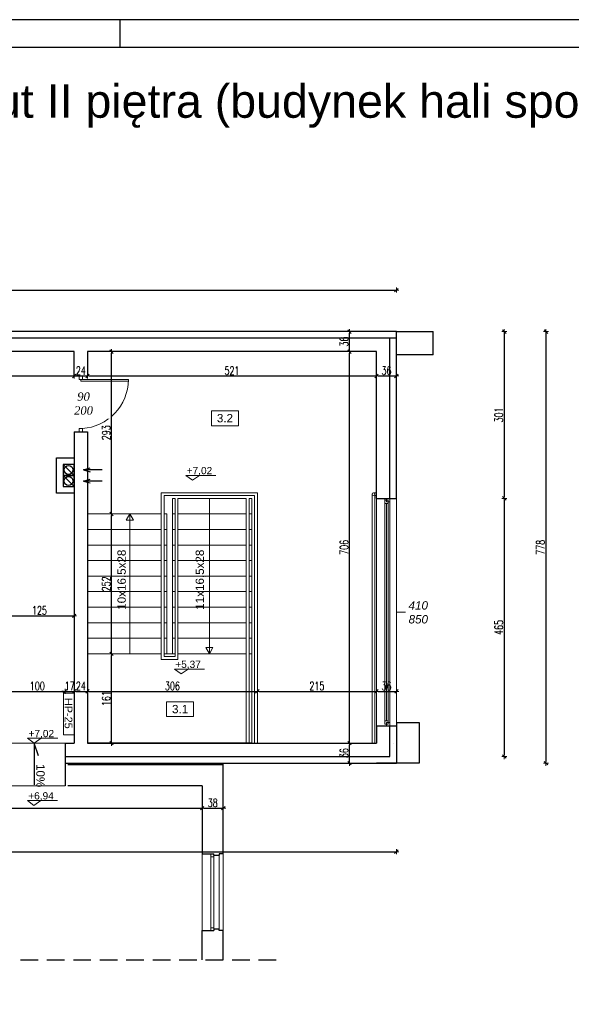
# Model space of a CAD drawing. Header units: millimetres. Extents: x 0 to 111311, y -48878 to -25280.
# Tile 76 of 161: x 77401 to 78394, y -35945 to -34172. Entities that reach past the tile are written whole.
import ezdxf

# ---------------------------------------------------------------- set-up
doc = ezdxf.new("R2010")
doc.units = ezdxf.units.MM
doc.linetypes.add('DASHED2', pattern=[9.525, 6.35, -3.175])
doc.layers.get('Defpoints').update_dxf_attribs({"color": 30})
doc.layers.add('e-cad_cienkie', color=1, linetype='Continuous')
doc.layers.add('e-cad_opisy', color=7, linetype='Continuous')
for name, color, linetype, lineweight in [('HYDRANT', 1, 'Continuous', 13), ('J 0.15', 40, 'Continuous', 15), ('J opisy', 7, 'Continuous', 9), ('J stolarka_okna', 144, 'Continuous', 0), ('J wymiary', 1, 'Continuous', 9), ('OPIS', 7, 'Continuous', 5), ('sciany', 252, 'Continuous', 30)]:
    doc.layers.add(name, color=color, linetype=linetype, lineweight=lineweight)
doc.styles.add('ADESK2', font='simplex', dxfattribs={"width": 0.7})
doc.styles.add('ARIALCE', font='arial.ttf')
doc.styles.add('E-CAD_TTF', font='arial.ttf')
doc.styles.get("Standard").update_dxf_attribs({"font": 'arial.ttf'})
doc.dimstyles.new('1-100', dxfattribs={"dimscale": 1.5, "dimtxt": 10, "dimasz": 2, "dimexe": 1, "dimexo": 1, "dimgap": 1.5, "dimtad": 1, "dimdec": 0, "dimrnd": 0.5, "dimdsep": 46, "dimtxsty": 'ADESK2', "dimblk": 'wymiar', "dimcen": -1, "dimdle": 5, "dimse1": 1, "dimse2": 1, "dimclrd": 256, "dimclre": 256, "dimclrt": 256, "dimadec": 0, "dimazin": 0, "dimtfac": 1, "dimtdec": 0, "dimtix": 1, "dimtmove": 0, "dimatfit": 3, "dimfxl": 20, "dimfxlon": 1, "dimtolj": 1, "dimtzin": 0, "dimarcsym": 0})

# ---------------------------------------------------------------- blocks, each defined once
blk = doc.blocks.new('A3_poziom')
at = {"ltscale": 0.8}
blk.add_line((240, 292), (240, 297), dxfattribs=at)
for points in [[(0, 0), (420, 0), (420, 297), (0, 297)], [(30, 5), (415, 5), (415, 292), (30, 292)]]:
    blk.add_lwpolyline(points, close=True)
blk = doc.blocks.new('wymiar')
for p, q in [((1.5, 0), (-1.5, 0)), ((1.06, 1.06), (-1.06, -1.06)), ((0, 1.5), (0, -1.5))]:
    blk.add_line(p, q)
blk = doc.blocks.new('*D1653')
at = {"layer": 'Defpoints', "color": 0, "ltscale": 4}
for p in [(105899.3, -35265.3), (0, -38165.8), (106170.1, -38165.8)]:
    blk.add_point(p, dxfattribs=at)
at = {"layer": 'J wymiary', "lineweight": -2}
blk.add_line((106170.1, -35268.3), (106170.1, -38162.8), dxfattribs=at)
at = {"layer": 'J wymiary', "lineweight": -2, "ltscale": 4, "xscale": 3, "yscale": 3, "zscale": 3}
for p, rotation in [((106170.1, -35265.3), 90), ((106170.1, -38165.8), 270)]:
    blk.add_blockref('wymiar', p, dxfattribs=dict(at, rotation=rotation))
at = {"layer": 'J wymiary', "ltscale": 4, "insert": (106160.3, -36715.5), "char_height": 15, "attachment_point": 5, "rotation": 90, "style": 'ADESK2'}
blk.add_mtext('\\A1;2901', dxfattribs=at)
blk = doc.blocks.new('A$C518426B5')
at = {"layer": 'OPIS', "color": 251}
for p, q in [((0, 8.8), (54.2, 8.8)), ((0, 8.8), (11.9, 0)), ((11.9, 0), (24.5, 8.8))]:
    blk.add_line(p, q, dxfattribs=at)
blk = doc.blocks.new('A$C708A40CB')
blk.add_line((0, 0), (20, 20))
blk.add_lwpolyline([(0, 0), (20, 0), (20, 20), (0, 20)], close=True)
blk.add_circle((10, 10), 8)
blk = doc.blocks.new('*D1789')
at = {"layer": 'Defpoints', "color": 0, "ltscale": 4}
for p in [(76438.6, -34782.1), (77499.1, -34779.3), (77499.1, -34813.4)]:
    blk.add_point(p, dxfattribs=at)
at = {"layer": 'J wymiary', "lineweight": -2}
blk.add_line((76441.6, -34813.4), (77496.1, -34813.4), dxfattribs=at)
at = {"layer": 'J wymiary', "lineweight": -2, "ltscale": 4, "xscale": 3, "yscale": 3, "zscale": 3, "rotation": 180}
blk.add_blockref('wymiar', (76438.6, -34813.4), dxfattribs=at)
at = {"layer": 'J wymiary', "lineweight": -2, "ltscale": 4, "xscale": 3, "yscale": 3, "zscale": 3}
blk.add_blockref('wymiar', (77499.1, -34813.4), dxfattribs=at)
at = {"layer": 'J wymiary', "ltscale": 4, "insert": (76968.8, -34803.7), "char_height": 15, "attachment_point": 5, "style": 'ADESK2'}
blk.add_mtext('\\A1;1061', dxfattribs=at)
blk = doc.blocks.new('*D1790')
at = {"layer": 'Defpoints', "color": 0, "ltscale": 4}
for p in [(77499.1, -34779.3), (77523.1, -34778.7), (77523.1, -34813.4)]:
    blk.add_point(p, dxfattribs=at)
at = {"layer": 'J wymiary', "lineweight": -2}
blk.add_line((77502.1, -34813.4), (77520.1, -34813.4), dxfattribs=at)
at = {"layer": 'J wymiary', "lineweight": -2, "ltscale": 4, "xscale": 3, "yscale": 3, "zscale": 3, "rotation": 180}
blk.add_blockref('wymiar', (77499.1, -34813.4), dxfattribs=at)
at = {"layer": 'J wymiary', "lineweight": -2, "ltscale": 4, "xscale": 3, "yscale": 3, "zscale": 3}
blk.add_blockref('wymiar', (77523.1, -34813.4), dxfattribs=at)
at = {"layer": 'J wymiary', "ltscale": 4, "insert": (77511.1, -34803.7), "char_height": 15, "attachment_point": 5, "style": 'ADESK2'}
blk.add_mtext('\\A1;24', dxfattribs=at)
blk = doc.blocks.new('*D1791')
at = {"layer": 'Defpoints', "color": 0, "ltscale": 4}
for p in [(77523.1, -34778.7), (78043.6, -34777.3), (78043.6, -34813.4)]:
    blk.add_point(p, dxfattribs=at)
at = {"layer": 'J wymiary', "lineweight": -2}
blk.add_line((77526.1, -34813.4), (78040.6, -34813.4), dxfattribs=at)
at = {"layer": 'J wymiary', "lineweight": -2, "ltscale": 4, "xscale": 3, "yscale": 3, "zscale": 3, "rotation": 180}
blk.add_blockref('wymiar', (77523.1, -34813.4), dxfattribs=at)
at = {"layer": 'J wymiary', "lineweight": -2, "ltscale": 4, "xscale": 3, "yscale": 3, "zscale": 3}
blk.add_blockref('wymiar', (78043.6, -34813.4), dxfattribs=at)
at = {"layer": 'J wymiary', "ltscale": 4, "insert": (77783.3, -34803.7), "char_height": 15, "attachment_point": 5, "style": 'ADESK2'}
blk.add_mtext('\\A1;521', dxfattribs=at)
blk = doc.blocks.new('*D1792')
at = {"layer": 'Defpoints', "color": 0, "ltscale": 4}
for p in [(78043.6, -34777.3), (78079.5, -34782.7), (78079.5, -34813.4)]:
    blk.add_point(p, dxfattribs=at)
at = {"layer": 'J wymiary', "lineweight": -2}
blk.add_line((78046.6, -34813.4), (78076.5, -34813.4), dxfattribs=at)
at = {"layer": 'J wymiary', "lineweight": -2, "ltscale": 4, "xscale": 3, "yscale": 3, "zscale": 3, "rotation": 180}
blk.add_blockref('wymiar', (78043.6, -34813.4), dxfattribs=at)
at = {"layer": 'J wymiary', "lineweight": -2, "ltscale": 4, "xscale": 3, "yscale": 3, "zscale": 3}
blk.add_blockref('wymiar', (78079.5, -34813.4), dxfattribs=at)
at = {"layer": 'J wymiary', "ltscale": 4, "insert": (78061.5, -34803.7), "char_height": 15, "attachment_point": 5, "style": 'ADESK2'}
blk.add_mtext('\\A1;36', dxfattribs=at)
blk = doc.blocks.new('*D1799')
at = {"layer": 'Defpoints', "color": 0, "ltscale": 4}
for p in [(77482.7, -35381.6), (77382.7, -35483.6), (77482.7, -35486.3)]:
    blk.add_point(p, dxfattribs=at)
at = {"layer": 'J wymiary', "lineweight": -2}
blk.add_line((77385.7, -35381.6), (77479.7, -35381.6), dxfattribs=at)
at = {"layer": 'J wymiary', "lineweight": -2, "ltscale": 4, "xscale": 3, "yscale": 3, "zscale": 3, "rotation": 180}
blk.add_blockref('wymiar', (77382.7, -35381.6), dxfattribs=at)
at = {"layer": 'J wymiary', "lineweight": -2, "ltscale": 4, "xscale": 3, "yscale": 3, "zscale": 3}
blk.add_blockref('wymiar', (77482.7, -35381.6), dxfattribs=at)
at = {"layer": 'J wymiary', "ltscale": 4, "insert": (77432.7, -35371.8), "char_height": 15, "attachment_point": 5, "style": 'ADESK2'}
blk.add_mtext('\\A1;100', dxfattribs=at)
blk = doc.blocks.new('*D1800')
at = {"layer": 'Defpoints', "color": 0, "ltscale": 4}
for p in [(77499.1, -35381.6), (77499.1, -35439.6), (77482.7, -35486.3)]:
    blk.add_point(p, dxfattribs=at)
at = {"layer": 'J wymiary', "lineweight": -2}
for p, q in [((77479.7, -35381.6), (77476.7, -35381.6)), ((77482.7, -35381.6), (77499.1, -35381.6)), ((77502.1, -35381.6), (77505.1, -35381.6))]:
    blk.add_line(p, q, dxfattribs=at)
at = {"layer": 'J wymiary', "lineweight": -2, "ltscale": 4, "xscale": 3, "yscale": 3, "zscale": 3}
blk.add_blockref('wymiar', (77482.7, -35381.6), dxfattribs=at)
at = {"layer": 'J wymiary', "lineweight": -2, "ltscale": 4, "xscale": 3, "yscale": 3, "zscale": 3, "rotation": 180}
blk.add_blockref('wymiar', (77499.1, -35381.6), dxfattribs=at)
at = {"layer": 'J wymiary', "ltscale": 4, "insert": (77490.9, -35371.8), "char_height": 15, "attachment_point": 5, "style": 'ADESK2'}
blk.add_mtext('\\A1;17', dxfattribs=at)
blk = doc.blocks.new('*D1801')
at = {"layer": 'Defpoints', "color": 0, "ltscale": 4}
for p in [(77523.1, -35381.6), (77499.1, -35439.6), (77523.1, -35437.6)]:
    blk.add_point(p, dxfattribs=at)
at = {"layer": 'J wymiary', "lineweight": -2}
blk.add_line((77502.1, -35381.6), (77520.1, -35381.6), dxfattribs=at)
at = {"layer": 'J wymiary', "lineweight": -2, "ltscale": 4, "xscale": 3, "yscale": 3, "zscale": 3, "rotation": 180}
blk.add_blockref('wymiar', (77499.1, -35381.6), dxfattribs=at)
at = {"layer": 'J wymiary', "lineweight": -2, "ltscale": 4, "xscale": 3, "yscale": 3, "zscale": 3}
blk.add_blockref('wymiar', (77523.1, -35381.6), dxfattribs=at)
at = {"layer": 'J wymiary', "ltscale": 4, "insert": (77511.1, -35371.8), "char_height": 15, "attachment_point": 5, "style": 'ADESK2'}
blk.add_mtext('\\A1;24', dxfattribs=at)
blk = doc.blocks.new('*D1802')
at = {"layer": 'Defpoints', "color": 0, "ltscale": 4}
for p in [(77829.1, -35381.6), (77829.1, -35421.3), (77523.1, -35437.6)]:
    blk.add_point(p, dxfattribs=at)
at = {"layer": 'J wymiary', "lineweight": -2}
blk.add_line((77526.1, -35381.6), (77826.1, -35381.6), dxfattribs=at)
at = {"layer": 'J wymiary', "lineweight": -2, "ltscale": 4, "xscale": 3, "yscale": 3, "zscale": 3, "rotation": 180}
blk.add_blockref('wymiar', (77523.1, -35381.6), dxfattribs=at)
at = {"layer": 'J wymiary', "lineweight": -2, "ltscale": 4, "xscale": 3, "yscale": 3, "zscale": 3}
blk.add_blockref('wymiar', (77829.1, -35381.6), dxfattribs=at)
at = {"layer": 'J wymiary', "ltscale": 4, "insert": (77676.1, -35371.8), "char_height": 15, "attachment_point": 5, "style": 'ADESK2'}
blk.add_mtext('\\A1;306', dxfattribs=at)
blk = doc.blocks.new('*D1803')
at = {"layer": 'Defpoints', "color": 0, "ltscale": 4}
for p in [(78043.6, -35381.6), (77829.1, -35421.3), (78043.6, -35418.3)]:
    blk.add_point(p, dxfattribs=at)
at = {"layer": 'J wymiary', "lineweight": -2}
blk.add_line((77832.1, -35381.6), (78040.6, -35381.6), dxfattribs=at)
at = {"layer": 'J wymiary', "lineweight": -2, "ltscale": 4, "xscale": 3, "yscale": 3, "zscale": 3, "rotation": 180}
blk.add_blockref('wymiar', (77829.1, -35381.6), dxfattribs=at)
at = {"layer": 'J wymiary', "lineweight": -2, "ltscale": 4, "xscale": 3, "yscale": 3, "zscale": 3}
blk.add_blockref('wymiar', (78043.6, -35381.6), dxfattribs=at)
at = {"layer": 'J wymiary', "ltscale": 4, "insert": (77936.3, -35371.8), "char_height": 15, "attachment_point": 5, "style": 'ADESK2'}
blk.add_mtext('\\A1;215', dxfattribs=at)
blk = doc.blocks.new('*D1804')
at = {"layer": 'Defpoints', "color": 0, "ltscale": 4}
for p in [(78079.6, -35381.6), (78043.6, -35418.3), (78079.6, -35451.7)]:
    blk.add_point(p, dxfattribs=at)
at = {"layer": 'J wymiary', "lineweight": -2}
blk.add_line((78046.6, -35381.6), (78076.6, -35381.6), dxfattribs=at)
at = {"layer": 'J wymiary', "lineweight": -2, "ltscale": 4, "xscale": 3, "yscale": 3, "zscale": 3, "rotation": 180}
blk.add_blockref('wymiar', (78043.6, -35381.6), dxfattribs=at)
at = {"layer": 'J wymiary', "lineweight": -2, "ltscale": 4, "xscale": 3, "yscale": 3, "zscale": 3}
blk.add_blockref('wymiar', (78079.6, -35381.6), dxfattribs=at)
at = {"layer": 'J wymiary', "ltscale": 4, "insert": (78061.6, -35371.8), "char_height": 15, "attachment_point": 5, "style": 'ADESK2'}
blk.add_mtext('\\A1;36', dxfattribs=at)
blk = doc.blocks.new('*D1815')
at = {"layer": 'Defpoints', "color": 0, "ltscale": 4}
for p in [(77981.4, -35475), (77995.1, -35475), (77981.4, -35511)]:
    blk.add_point(p, dxfattribs=at)
at = {"layer": 'J wymiary', "lineweight": -2}
blk.add_line((77995.1, -35508), (77995.1, -35478), dxfattribs=at)
at = {"layer": 'J wymiary', "lineweight": -2, "ltscale": 4, "xscale": 3, "yscale": 3, "zscale": 3}
for p, rotation in [((77995.1, -35475), 90), ((77995.1, -35511), 270)]:
    blk.add_blockref('wymiar', p, dxfattribs=dict(at, rotation=rotation))
at = {"layer": 'J wymiary', "ltscale": 4, "insert": (77985.3, -35493), "char_height": 15, "attachment_point": 5, "rotation": 90, "style": 'ADESK2'}
blk.add_mtext('\\A1;36', dxfattribs=at)
blk = doc.blocks.new('*D1816')
at = {"layer": 'Defpoints', "color": 0, "ltscale": 4}
for p in [(77919.8, -34769.5), (77995.1, -34769.5), (77981.4, -35475)]:
    blk.add_point(p, dxfattribs=at)
at = {"layer": 'J wymiary', "lineweight": -2}
blk.add_line((77995.1, -35472), (77995.1, -34772.5), dxfattribs=at)
at = {"layer": 'J wymiary', "lineweight": -2, "ltscale": 4, "xscale": 3, "yscale": 3, "zscale": 3}
for p, rotation in [((77995.1, -34769.5), 90), ((77995.1, -35475), 270)]:
    blk.add_blockref('wymiar', p, dxfattribs=dict(at, rotation=rotation))
at = {"layer": 'J wymiary', "ltscale": 4, "insert": (77985.3, -35122.2), "char_height": 15, "attachment_point": 5, "rotation": 90, "style": 'ADESK2'}
blk.add_mtext('\\A1;706', dxfattribs=at)
blk = doc.blocks.new('*D1817')
at = {"layer": 'Defpoints', "color": 0, "ltscale": 4}
for p in [(77905.7, -34733.5), (77995.1, -34733.5), (77919.8, -34769.5)]:
    blk.add_point(p, dxfattribs=at)
at = {"layer": 'J wymiary', "lineweight": -2}
blk.add_line((77995.1, -34766.5), (77995.1, -34736.5), dxfattribs=at)
at = {"layer": 'J wymiary', "lineweight": -2, "ltscale": 4, "xscale": 3, "yscale": 3, "zscale": 3}
for p, rotation in [((77995.1, -34733.5), 90), ((77995.1, -34769.5), 270)]:
    blk.add_blockref('wymiar', p, dxfattribs=dict(at, rotation=rotation))
at = {"layer": 'J wymiary', "ltscale": 4, "insert": (77985.3, -34751.5), "char_height": 15, "attachment_point": 5, "rotation": 90, "style": 'ADESK2'}
blk.add_mtext('\\A1;36', dxfattribs=at)
blk = doc.blocks.new('*D1818')
at = {"layer": 'Defpoints', "color": 0, "ltscale": 4}
for p in [(77528.1, -35314), (77566.5, -35314), (77523.1, -35475)]:
    blk.add_point(p, dxfattribs=at)
at = {"layer": 'J wymiary', "lineweight": -2}
blk.add_line((77566.5, -35472), (77566.5, -35317), dxfattribs=at)
at = {"layer": 'J wymiary', "lineweight": -2, "ltscale": 4, "xscale": 3, "yscale": 3, "zscale": 3}
for p, rotation in [((77566.5, -35314), 90), ((77566.5, -35475), 270)]:
    blk.add_blockref('wymiar', p, dxfattribs=dict(at, rotation=rotation))
at = {"layer": 'J wymiary', "ltscale": 4, "insert": (77556.8, -35394.5), "char_height": 15, "attachment_point": 5, "rotation": 90, "style": 'ADESK2'}
blk.add_mtext('\\A1;161', dxfattribs=at)
blk = doc.blocks.new('*D1819')
at = {"layer": 'Defpoints', "color": 0, "ltscale": 4}
for p in [(77559, -35062), (77566.5, -35062), (77528.1, -35314)]:
    blk.add_point(p, dxfattribs=at)
at = {"layer": 'J wymiary', "lineweight": -2}
blk.add_line((77566.5, -35311), (77566.5, -35065), dxfattribs=at)
at = {"layer": 'J wymiary', "lineweight": -2, "ltscale": 4, "xscale": 3, "yscale": 3, "zscale": 3}
for p, rotation in [((77566.5, -35062), 90), ((77566.5, -35314), 270)]:
    blk.add_blockref('wymiar', p, dxfattribs=dict(at, rotation=rotation))
at = {"layer": 'J wymiary', "ltscale": 4, "insert": (77556.8, -35188), "char_height": 15, "attachment_point": 5, "rotation": 90, "style": 'ADESK2'}
blk.add_mtext('\\A1;252', dxfattribs=at)
blk = doc.blocks.new('*D1820')
at = {"layer": 'Defpoints', "color": 0, "ltscale": 4}
for p in [(77559, -34769.5), (77566.5, -34769.5), (77559, -35062)]:
    blk.add_point(p, dxfattribs=at)
at = {"layer": 'J wymiary', "lineweight": -2}
blk.add_line((77566.5, -35059), (77566.5, -34772.5), dxfattribs=at)
at = {"layer": 'J wymiary', "lineweight": -2, "ltscale": 4, "xscale": 3, "yscale": 3, "zscale": 3}
for p, rotation in [((77566.5, -34769.5), 90), ((77566.5, -35062), 270)]:
    blk.add_blockref('wymiar', p, dxfattribs=dict(at, rotation=rotation))
at = {"layer": 'J wymiary', "ltscale": 4, "insert": (77556.8, -34915.7), "char_height": 15, "attachment_point": 5, "rotation": 90, "style": 'ADESK2'}
blk.add_mtext('\\A1;293', dxfattribs=at)
blk = doc.blocks.new('*D1821')
at = {"layer": 'Defpoints', "color": 0, "ltscale": 4}
for p in [(77374.1, -35207.6), (77499.1, -35245.6), (77499.1, -35278.7)]:
    blk.add_point(p, dxfattribs=at)
at = {"layer": 'J wymiary', "lineweight": -2}
blk.add_line((77377.1, -35245.6), (77496.1, -35245.6), dxfattribs=at)
at = {"layer": 'J wymiary', "lineweight": -2, "ltscale": 4, "xscale": 3, "yscale": 3, "zscale": 3, "rotation": 180}
blk.add_blockref('wymiar', (77374.1, -35245.6), dxfattribs=at)
at = {"layer": 'J wymiary', "lineweight": -2, "ltscale": 4, "xscale": 3, "yscale": 3, "zscale": 3}
blk.add_blockref('wymiar', (77499.1, -35245.6), dxfattribs=at)
at = {"layer": 'J wymiary', "ltscale": 4, "insert": (77436.6, -35235.9), "char_height": 15, "attachment_point": 5, "style": 'ADESK2'}
blk.add_mtext('\\A1;125', dxfattribs=at)
blk = doc.blocks.new('*D1822')
at = {"layer": 'Defpoints', "color": 0, "ltscale": 2}
for p in [(76142.7, -35552), (77729.7, -35552), (77729.7, -35592.1)]:
    blk.add_point(p, dxfattribs=at)
at = {"layer": 'J wymiary', "lineweight": -2}
blk.add_line((76145.7, -35592.1), (77726.7, -35592.1), dxfattribs=at)
at = {"layer": 'J wymiary', "lineweight": -2, "ltscale": 2, "xscale": 3, "yscale": 3, "zscale": 3, "rotation": 180}
blk.add_blockref('wymiar', (76142.7, -35592.1), dxfattribs=at)
at = {"layer": 'J wymiary', "lineweight": -2, "ltscale": 2, "xscale": 3, "yscale": 3, "zscale": 3}
blk.add_blockref('wymiar', (77729.7, -35592.1), dxfattribs=at)
at = {"layer": 'J wymiary', "ltscale": 2, "insert": (76936.2, -35582.4), "char_height": 15, "attachment_point": 5, "style": 'ADESK2'}
blk.add_mtext('\\A1;1587', dxfattribs=at)
blk = doc.blocks.new('*D1823')
at = {"layer": 'Defpoints', "color": 0, "ltscale": 2}
for p in [(77767.7, -34691), (77729.7, -35552), (77767.7, -35592.1)]:
    blk.add_point(p, dxfattribs=at)
at = {"layer": 'J wymiary', "lineweight": -2, "ltscale": 4}
blk.add_line((77732.7, -35592.1), (77764.7, -35592.1), dxfattribs=at)
at = {"layer": 'J wymiary', "lineweight": -2, "ltscale": 2, "xscale": 3, "yscale": 3, "zscale": 3, "rotation": 180}
blk.add_blockref('wymiar', (77729.7, -35592.1), dxfattribs=at)
at = {"layer": 'J wymiary', "lineweight": -2, "ltscale": 2, "xscale": 3, "yscale": 3, "zscale": 3}
blk.add_blockref('wymiar', (77767.7, -35592.1), dxfattribs=at)
at = {"layer": 'J wymiary', "ltscale": 2, "insert": (77748.7, -35582.4), "char_height": 15, "attachment_point": 5, "style": 'ADESK2'}
blk.add_mtext('\\A1;38', dxfattribs=at)
blk = doc.blocks.new('e-cad_spadek_P')
at = {"layer": 'e-cad_cienkie'}
blk.add_lwpolyline([(-2, 1), (-5, 0), (5, 0)], dxfattribs=at)
at = {"layer": 'e-cad_opisy', "style": 'E-CAD_TTF'}
blk.add_attdef('WARTOSC', (0, 0.5), '', height=2, dxfattribs=at)
blk = doc.blocks.new('*D1828')
at = {"layer": 'Defpoints', "color": 0, "ltscale": 4}
for p in [(78079.5, -34733.5), (78079.6, -35034), (78273.7, -35034)]:
    blk.add_point(p, dxfattribs=at)
at = {"layer": 'J wymiary', "lineweight": -2}
blk.add_line((78273.7, -34736.5), (78273.7, -35031), dxfattribs=at)
at = {"layer": 'J wymiary', "lineweight": -2, "ltscale": 4, "xscale": 3, "yscale": 3, "zscale": 3}
for p, rotation in [((78273.7, -34733.5), 90), ((78273.7, -35034), 270)]:
    blk.add_blockref('wymiar', p, dxfattribs=dict(at, rotation=rotation))
at = {"layer": 'J wymiary', "ltscale": 4, "insert": (78263.9, -34883.7), "char_height": 15, "attachment_point": 5, "rotation": 90, "style": 'ADESK2'}
blk.add_mtext('\\A1;301', dxfattribs=at)
blk = doc.blocks.new('*D1829')
at = {"layer": 'Defpoints', "color": 0, "ltscale": 4}
for p in [(78079.6, -35034), (78106.9, -35499), (78273.7, -35499)]:
    blk.add_point(p, dxfattribs=at)
at = {"layer": 'J wymiary', "lineweight": -2}
blk.add_line((78273.7, -35037), (78273.7, -35496), dxfattribs=at)
at = {"layer": 'J wymiary', "lineweight": -2, "ltscale": 4, "xscale": 3, "yscale": 3, "zscale": 3}
for p, rotation in [((78273.7, -35034), 90), ((78273.7, -35499), 270)]:
    blk.add_blockref('wymiar', p, dxfattribs=dict(at, rotation=rotation))
at = {"layer": 'J wymiary', "ltscale": 4, "insert": (78263.9, -35266.5), "char_height": 15, "attachment_point": 5, "rotation": 90, "style": 'ADESK2'}
blk.add_mtext('\\A1;465', dxfattribs=at)
blk = doc.blocks.new('*D1830')
at = {"layer": 'Defpoints', "color": 0, "ltscale": 4}
for p in [(78145.6, -34733.5), (78120.6, -35511), (78348.7, -35511)]:
    blk.add_point(p, dxfattribs=at)
at = {"layer": 'J wymiary', "lineweight": -2}
blk.add_line((78348.7, -34736.5), (78348.7, -35508), dxfattribs=at)
at = {"layer": 'J wymiary', "lineweight": -2, "ltscale": 4, "xscale": 3, "yscale": 3, "zscale": 3}
for p, rotation in [((78348.7, -34733.5), 90), ((78348.7, -35511), 270)]:
    blk.add_blockref('wymiar', p, dxfattribs=dict(at, rotation=rotation))
at = {"layer": 'J wymiary', "ltscale": 4, "insert": (78338.9, -35122.2), "char_height": 15, "attachment_point": 5, "rotation": 90, "style": 'ADESK2'}
blk.add_mtext('\\A1;778', dxfattribs=at)
blk = doc.blocks.new('*D1831')
at = {"layer": 'Defpoints', "color": 0, "ltscale": 2}
for p in [(78079.5, -34658.8), (76084.6, -34733.5), (78079.5, -34733.5)]:
    blk.add_point(p, dxfattribs=at)
at = {"layer": 'J wymiary', "lineweight": -2}
blk.add_line((76087.6, -34658.8), (78076.5, -34658.8), dxfattribs=at)
at = {"layer": 'J wymiary', "lineweight": -2, "ltscale": 2, "xscale": 3, "yscale": 3, "zscale": 3, "rotation": 180}
blk.add_blockref('wymiar', (76084.6, -34658.8), dxfattribs=at)
at = {"layer": 'J wymiary', "lineweight": -2, "ltscale": 2, "xscale": 3, "yscale": 3, "zscale": 3}
blk.add_blockref('wymiar', (78079.5, -34658.8), dxfattribs=at)
at = {"layer": 'J wymiary', "ltscale": 2, "insert": (77082, -34649.1), "char_height": 15, "attachment_point": 5, "style": 'ADESK2'}
blk.add_mtext('\\A1;1995', dxfattribs=at)
blk = doc.blocks.new('*D1833')
at = {"layer": 'Defpoints', "color": 0, "ltscale": 2}
for p in [(78079.5, -35474.4), (76084.6, -35511), (78079.5, -35670.4)]:
    blk.add_point(p, dxfattribs=at)
at = {"layer": 'J wymiary', "lineweight": -2}
blk.add_line((76087.6, -35670.4), (78076.5, -35670.4), dxfattribs=at)
at = {"layer": 'J wymiary', "lineweight": -2, "ltscale": 2, "xscale": 3, "yscale": 3, "zscale": 3, "rotation": 180}
blk.add_blockref('wymiar', (76084.6, -35670.4), dxfattribs=at)
at = {"layer": 'J wymiary', "lineweight": -2, "ltscale": 2, "xscale": 3, "yscale": 3, "zscale": 3}
blk.add_blockref('wymiar', (78079.5, -35670.4), dxfattribs=at)
at = {"layer": 'J wymiary', "ltscale": 2, "insert": (77082, -35660.7), "char_height": 15, "attachment_point": 5, "style": 'ADESK2'}
blk.add_mtext('\\A1;1995', dxfattribs=at)

msp = doc.modelspace()

# ---------------------------------------------------------------- linework, layer by layer
at = {"lineweight": 13}
msp.add_line((77493.671, -34863.958), (77550.453, -34863.958), dxfattribs=at)
for p, q in [((77516.072, -34982.648), (77528.14, -34979.09)), ((77516.072, -34982.648), (77528.14, -34986.206)), ((77549.607, -34982.648), (77516.072, -34982.648)), ((77516.072, -35002.648), (77528.14, -34999.09)), ((77516.072, -35002.648), (77528.14, -35006.206)), ((77549.607, -35002.648), (77516.072, -35002.648)), ((78073.572, -35474.958), (78073.572, -35474.958)), ((78067.572, -35498.958), (78067.572, -35498.958)), ((78079.572, -35510.958), (78079.572, -35510.958))]:
    msp.add_line(p, q)
at = {"layer": 'HYDRANT', "color": 10}
msp.add_lwpolyline([(77480.072, -35384.667), (77480.072, -35459.667), (77499.072, -35459.667), (77499.072, -35384.667)], close=True, dxfattribs=at)
at = {"layer": 'J 0.15'}
for p, q in [((77656.072, -35323.958), (77656.072, -35023.958)), ((77829.072, -35023.958), (77656.072, -35023.958)), ((77661.072, -35318.958), (77661.072, -35028.958)), ((77824.072, -35028.958), (77661.072, -35028.958)), ((77824.072, -35028.958), (77824.072, -35474.958)), ((77829.072, -35023.958), (77829.072, -35474.958)), ((78035.572, -35026.457), (78035.572, -35474.957)), ((78038.072, -35023.957), (78043.572, -35023.957)), ((78040.572, -35028.957), (78040.572, -35474.957)), ((78040.572, -35028.957), (78043.572, -35028.957)), ((77676.072, -35033.958), (77681.072, -35033.958)), ((77676.072, -35313.958), (77676.072, -35033.958)), ((77681.072, -35318.958), (77681.072, -35033.958)), ((77686.072, -35033.958), (77809.072, -35033.958)), ((77686.072, -35323.958), (77686.072, -35033.958)), ((77809.072, -35033.958), (77809.072, -35474.958)), ((77814.072, -35033.958), (77814.072, -35474.958)), ((77814.072, -35033.958), (77819.072, -35033.958)), ((77819.072, -35033.958), (77819.072, -35474.958)), ((77523.072, -35061.958), (77528.072, -35061.958)), ((77528.072, -35061.958), (77656.072, -35061.958)), ((77661.072, -35061.958), (77666.072, -35061.958)), ((77666.072, -35313.958), (77666.072, -35061.958)), ((77676.072, -35061.958), (77681.072, -35061.958)), ((77686.072, -35061.958), (77809.072, -35061.958)), ((77814.072, -35061.958), (77819.072, -35061.958)), ((77523.072, -35089.958), (77528.072, -35089.958)), ((77528.072, -35089.958), (77656.072, -35089.958)), ((77661.072, -35089.958), (77666.072, -35089.958)), ((77676.072, -35089.958), (77681.072, -35089.958)), ((77686.072, -35089.958), (77809.072, -35089.958)), ((77814.072, -35089.958), (77819.072, -35089.958)), ((77523.072, -35117.958), (77528.072, -35117.958)), ((77528.072, -35117.958), (77656.072, -35117.958)), ((77661.072, -35117.958), (77666.072, -35117.958)), ((77676.072, -35117.958), (77681.072, -35117.958)), ((77686.072, -35117.958), (77809.072, -35117.958)), ((77814.072, -35117.958), (77819.072, -35117.958)), ((77523.072, -35145.958), (77528.072, -35145.958)), ((77661.072, -35145.958), (77666.072, -35145.958)), ((77676.072, -35145.958), (77681.072, -35145.958)), ((77814.072, -35145.958), (77819.072, -35145.958)), ((77523.072, -35173.958), (77528.072, -35173.958)), ((77661.072, -35173.958), (77666.072, -35173.958)), ((77676.072, -35173.958), (77681.072, -35173.958)), ((77814.072, -35173.958), (77819.072, -35173.958)), ((77523.072, -35201.958), (77528.072, -35201.958)), ((77661.072, -35201.958), (77666.072, -35201.958)), ((77676.072, -35201.958), (77681.072, -35201.958)), ((77814.072, -35201.958), (77819.072, -35201.958)), ((77523.072, -35229.958), (77528.072, -35229.958)), ((77661.072, -35229.958), (77666.072, -35229.958)), ((77676.072, -35229.958), (77681.072, -35229.958)), ((77814.072, -35229.958), (77819.072, -35229.958)), ((77523.072, -35257.958), (77528.072, -35257.958)), ((77528.072, -35257.958), (77656.072, -35257.958)), ((77661.072, -35257.958), (77666.072, -35257.958)), ((77676.072, -35257.958), (77681.072, -35257.958)), ((77686.072, -35257.958), (77809.072, -35257.958)), ((77814.072, -35257.958), (77819.072, -35257.958)), ((77523.072, -35285.958), (77528.072, -35285.958)), ((77528.072, -35285.958), (77656.072, -35285.958)), ((77661.072, -35285.958), (77666.072, -35285.958)), ((77676.072, -35285.958), (77681.072, -35285.958)), ((77686.072, -35285.958), (77809.072, -35285.958)), ((77814.072, -35285.958), (77819.072, -35285.958)), ((77523.072, -35313.958), (77528.072, -35313.958)), ((77528.072, -35313.958), (77656.072, -35313.958)), ((77661.072, -35313.958), (77681.072, -35313.958)), ((77686.072, -35313.958), (77809.072, -35313.958)), ((77814.072, -35313.958), (77819.072, -35313.958)), ((77656.072, -35323.958), (77686.072, -35323.958)), ((77661.072, -35318.958), (77681.072, -35318.958)), ((77382.739, -35474.957), (77482.739, -35474.957)), ((77382.739, -35551.958), (77482.739, -35551.958))]:
    msp.add_line(p, q, dxfattribs=at)
msp.add_circle((78038.072, -35026.457), 2.5, dxfattribs=at)
at = {"layer": 'J opisy'}
for p, q in [((77493.671, -34863.958), (77550.453, -34863.958)), ((78079.572, -35238.957), (78134.572, -35238.957))]:
    msp.add_line(p, q, dxfattribs=at)
for points in [[(77599.572, -35061.958), (77593.077, -35073.208), (77606.068, -35073.208)], [(77742.572, -35313.958), (77736.077, -35302.708), (77749.068, -35302.708)]]:
    msp.add_lwpolyline(points, close=True, dxfattribs=at)
at = {"layer": 'J stolarka_okna', "linetype": 'Continuous', "lineweight": 9}
for p, q in [((77508.104, -34819.895), (77508.104, -34813.958)), ((77514.041, -34813.958), (77508.104, -34813.958)), ((77514.041, -34819.895), (77508.104, -34819.895)), ((77511.072, -34822.853), (77511.072, -34819.885)), ((77511.072, -34819.895), (77597.172, -34819.895)), ((77514.041, -34813.958), (77514.041, -34819.895)), ((77511.072, -34822.864), (77597.121, -34822.864)), ((77508.104, -34908.021), (77508.104, -34913.958)), ((77514.041, -34908.021), (77508.104, -34908.021)), ((77514.041, -34913.958), (77514.041, -34908.021)), ((77514.041, -34913.958), (77508.104, -34913.958)), ((78043.572, -35443.958), (78043.572, -35033.957)), ((78058.572, -35033.958), (78058.572, -35213.457)), ((78058.572, -35040.797), (78058.572, -35440.958)), ((78061.572, -35042.957), (78061.572, -35434.958)), ((78061.572, -35042.957), (78061.572, -35213.457)), ((78064.572, -35037.797), (78064.572, -35216.457)), ((78064.572, -35040.797), (78064.572, -35437.958)), ((78067.572, -35443.958), (78067.572, -35033.957)), ((78067.572, -35033.957), (78067.572, -35033.957)), ((78067.572, -35033.957), (78067.572, -35033.957)), ((78079.572, -35443.958), (78079.572, -35033.957)), ((78061.572, -35437.958), (78061.572, -35443.958)), ((78061.572, -35437.958), (78061.572, -35443.958)), ((78067.572, -35437.958), (78067.572, -35443.958)), ((77729.739, -35812.458), (77729.739, -35674.458)), ((77745.556, -35812.458), (77745.556, -35674.458)), ((77745.556, -35679.458), (77750.556, -35679.458)), ((77750.556, -35677.038), (77750.556, -35809.877)), ((77760.556, -35809.877), (77760.556, -35677.038)), ((77767.739, -35674.458), (77767.739, -35812.458)), ((77745.556, -35807.458), (77750.556, -35807.458))]:
    msp.add_line(p, q, dxfattribs=at)
for points in [[(78064.572, -35036.957), (78064.572, -35042.957), (78058.572, -35042.957), (78058.572, -35036.957)], [(78067.572, -35033.957), (78067.572, -35039.957), (78061.572, -35039.957), (78061.572, -35033.957)], [(78064.572, -35440.958), (78064.572, -35434.958), (78058.572, -35434.958), (78058.572, -35440.958)], [(78064.572, -35440.958), (78064.572, -35434.958), (78058.572, -35434.958), (78058.572, -35440.958)], [(78067.572, -35443.958), (78067.572, -35437.958), (78061.572, -35437.958), (78061.572, -35443.958)], [(78067.572, -35443.958), (78067.572, -35437.958), (78061.572, -35437.958), (78061.572, -35443.958)]]:
    msp.add_lwpolyline(points, close=True, dxfattribs=at)
msp.add_lwpolyline([(78061.572, -35033.957), (78061.572, -35033.957), (78067.572, -35033.957), (78067.572, -35033.957)], dxfattribs=at)
msp.add_ellipse((77511.072, -34819.885), major_axis=(33.985, 81.968), ratio=0.96547171, start_param=3.58169046, end_param=5.0931483, dxfattribs=at)
at = {"layer": 'OPIS', "ltscale": 4}
msp.add_line((77499.072, -34972.648), (77479.072, -34972.648), dxfattribs=at)
at = {"layer": 'OPIS'}
for points in [[(77795.077, -34902.94), (77746.327, -34902.94), (77746.327, -34876.065), (77795.077, -34876.065)], [(77714.33, -35427.075), (77665.58, -35427.075), (77665.58, -35400.2), (77714.33, -35400.2)]]:
    msp.add_lwpolyline(points, close=True, dxfattribs=at)
at = {"layer": 'OPIS', "ltscale": 4}
msp.add_lwpolyline([(77479.072, -34972.648), (77499.072, -34972.648), (77499.072, -35012.648), (77479.072, -35012.648)], close=True, dxfattribs=at)
at = {"layer": 'sciany'}
for p, q in [((78079.472, -34733.458), (76084.572, -34733.458)), ((78079.572, -34745.458), (76096.572, -34745.458)), ((78067.572, -35033.957), (78067.572, -34745.458)), ((78079.472, -34733.458), (78145.572, -34733.458)), ((78079.472, -35033.957), (78079.472, -34733.458)), ((78145.572, -34775.458), (78145.572, -34733.458)), ((78043.572, -34769.458), (77523.072, -34769.458)), ((77523.072, -34769.458), (77523.072, -34813.958)), ((78043.572, -35033.957), (78043.572, -34769.458)), ((78145.572, -34775.458), (78079.572, -34775.458)), ((77523.072, -34813.958), (77499.072, -34813.958)), ((77499.072, -34913.958), (77499.072, -35474.958)), ((77499.072, -34913.958), (77523.072, -34913.958)), ((77523.072, -34913.958), (77523.072, -35474.957)), ((78043.572, -35033.957), (78079.572, -35033.957)), ((78079.572, -35437.956), (78079.472, -35510.958)), ((78079.572, -35437.956), (78120.572, -35437.958)), ((78120.572, -35437.958), (78120.572, -35510.958)), ((78043.572, -35443.958), (78079.572, -35443.958)), ((78043.572, -35443.958), (78043.572, -35474.958)), ((78067.572, -35498.958), (78067.572, -35443.958)), ((77482.739, -35474.957), (77482.739, -35551.958)), ((77523.072, -35474.958), (78043.572, -35474.958)), ((77819.072, -35474.958), (77523.072, -35474.958)), ((77482.739, -35498.958), (78067.572, -35498.958)), ((77482.739, -35510.958), (78079.472, -35510.958)), ((77767.739, -35674.458), (77767.739, -35510.958)), ((78120.572, -35510.958), (78043.572, -35510.958)), ((77767.739, -35513.953), (77487.739, -35513.958)), ((77729.739, -35551.958), (77487.739, -35551.958)), ((77729.739, -35551.958), (77729.739, -35674.458)), ((77729.739, -35674.458), (77750.556, -35674.458)), ((77750.556, -35676.958), (77750.556, -35674.458)), ((77760.556, -35677.038), (77750.556, -35677.038)), ((77767.739, -35674.458), (77760.556, -35674.458)), ((77760.556, -35674.458), (77760.556, -35676.958)), ((77729.739, -35812.458), (77750.556, -35812.458)), ((77729.739, -35864.958), (77729.739, -35812.458)), ((77760.556, -35809.877), (77750.556, -35809.877)), ((77750.556, -35809.958), (77750.556, -35812.458)), ((77760.556, -35812.458), (77760.556, -35809.958)), ((77767.739, -35812.458), (77760.556, -35812.458)), ((77767.739, -35864.958), (77767.739, -35812.458))]:
    msp.add_line(p, q, dxfattribs=at)
at = {"layer": 'sciany', "linetype": 'DASHED2', "ltscale": 5}
msp.add_line((75926.085, -35864.958), (77877.204, -35864.958), dxfattribs=at)
at = {"layer": 'sciany'}
for points in [[(77499.072, -34813.958), (77499.1, -34769.458), (76438.572, -34769.458), (76438.572, -34823.958)], [(77499.072, -35024.648), (77467.072, -35024.648), (77467.072, -34960.648), (77499.072, -34960.648)], [(77482.739, -35474.957), (77499.072, -35474.957)]]:
    msp.add_lwpolyline(points, dxfattribs=at)

# ---------------------------------------------------------------- block references
at = {"rotation": 90}
for p in [(77499.072, -34992.648), (77499.072, -35012.648)]:
    msp.add_blockref('A$C708A40CB', p, dxfattribs=at)
for p in [(77700.207, -35001.229), (77679.706, -35350.199), (77415.376, -35474.957), (77414.883, -35587.107)]:
    msp.add_blockref('A$C518426B5', p)
at = {"layer": 'e-cad_opisy', "ltscale": 4, "xscale": 10, "yscale": 10, "zscale": 10}
msp.add_blockref('A3_poziom', (75182.181, -37141.552), dxfattribs=at)
at = {"layer": 'e-cad_opisy', "xscale": 7.5, "yscale": 7.5, "zscale": 7.5, "rotation": 270}
msp.add_blockref('e-cad_spadek_P', (77427.308, -35512.457), dxfattribs=at).add_auto_attribs({'WARTOSC': '10%'})

# ---------------------------------------------------------------- texts
at = {"char_height": 13, "width": 192.1242, "attachment_point": 1}
for s, insert in [('{\\fArial|b0|i0|c238|p34;+7,02}', (77701.83, -34977.381)), ('{\\fArial|b0|i0|c238|p34;+5,37}', (77681.329, -35326.351)), ('+7,02', (77416.999, -35451.109)), ('+6,94', (77416.506, -35563.259))]:
    msp.add_mtext(s, dxfattribs=dict(at, insert=insert))
at = {"layer": 'HYDRANT', "color": 10, "style": 'ARIALCE'}
msp.add_text('HP-25', height=14, rotation=270, dxfattribs=at).set_placement((77481.979, -35393.409))
at = {"layer": 'OPIS', "insert": (78224.203, -34359.53, 0), "char_height": 60, "width": 2130.68253, "attachment_point": 5}
msp.add_mtext('\\pxqr;{\\C7;Rzut II piętra (budynek hali sportowej) - inwentaryzacja\\P\\fArial|b0|i1|c238|p34;\\H0.7x;skala 1:100}', dxfattribs=at)
at = {"layer": 'OPIS', "char_height": 15, "width": 48.75, "attachment_point": 5, "line_spacing_factor": 0.857143}
for s, insert in [('3.2', (77770.702, -34889.503)), ('3.1', (77689.955, -35413.638))]:
    msp.add_mtext(s, dxfattribs=dict(at, insert=insert))

# ---------------------------------------------------------------- dimensions: what is measured, and where the dimension line sits
at = {"layer": 'J wymiary'}
for base, p1, p2, picture, middle in [((78079.472, -34658.812), (76084.572, -34733.458), (78079.472, -34733.458), '*D1831', (77082.022, -34649.062)), ((77499.094, -34813.438), (76438.572, -34782.079), (77499.094, -34779.329), '*D1789', (76968.833, -34803.688)), ((77523.072, -34813.438), (77499.094, -34779.329), (77523.072, -34778.662), '*D1790', (77511.083, -34803.688)), ((78043.5722, -34813.4383), (77523.0721, -34778.6623), (78043.5722, -34777.3279), '*D1791', (77783.3222, -34803.6883)), ((78079.472, -34813.438), (78043.572, -34777.328), (78079.472, -34782.666), '*D1792', (78061.522, -34803.688)), ((77499.072, -35245.635), (77374.072, -35207.631), (77499.072, -35278.729), '*D1821', (77436.572, -35235.885)), ((77482.739, -35381.554), (77382.739, -35483.64), (77482.739, -35486.309), '*D1799', (77432.739, -35371.804)), ((77499.072, -35381.554), (77482.739, -35486.309), (77499.072, -35439.603), '*D1800', (77490.906, -35371.804)), ((77523.072, -35381.554), (77499.072, -35439.603), (77523.072, -35437.601), '*D1801', (77511.072, -35371.804)), ((77829.072, -35381.554), (77523.072, -35437.601), (77829.072, -35421.304), '*D1802', (77676.072, -35371.804)), ((78043.5721, -35381.5539), (77829.0723, -35421.304), (78043.5721, -35418.3015), '*D1803', (77936.3222, -35371.8039)), ((78079.554, -35381.554), (78043.572, -35418.301), (78079.554, -35451.66), '*D1804', (78061.563, -35371.804)), ((78079.522, -35670.449), (76084.572, -35510.958), (78079.522, -35474.45), '*D1833', (77082.047, -35660.699)), ((77729.739, -35592.115), (76142.739, -35551.958), (77729.739, -35551.958), '*D1822', (76936.239, -35582.365))]:
    dim = msp.add_linear_dim(base=base, p1=p1, p2=p2, dimstyle='1-100', override={"dimblk": 'wymiar'}, dxfattribs=at)
    dim.commit()
    dim.dimension.update_dxf_attribs({"geometry": picture, "text_midpoint": middle})
for base, p1, p2, picture, middle in [((77995.07, -34733.458), (77919.753, -34769.458), (77905.741, -34733.458), '*D1817', (77985.32, -34751.458)), ((78273.694, -35033.957), (78079.472, -34733.458), (78079.572, -35033.957), '*D1828', (78263.944, -34883.708)), ((77995.0698, -34769.4578), (77981.405, -35474.9575), (77919.7531, -34769.4578), '*D1816', (77985.3198, -35122.2076)), ((106170.0895, -38165.7974), (105899.2658, -35265.2969), (0, -38165.7974), '*D1653', (106160.3395, -36715.5472)), ((77566.523, -35313.958), (77523.072, -35474.958), (77528.072, -35313.958), '*D1818', (77556.773, -35394.458)), ((77995.07, -35474.958), (77981.405, -35510.958), (77981.405, -35474.958), '*D1815', (77985.32, -35492.958))]:
    dim = msp.add_linear_dim(base=base, p1=p1, p2=p2, angle=90, dimstyle='1-100', override={"dimblk": 'wymiar'}, dxfattribs=at)
    dim.commit()
    dim.dimension.update_dxf_attribs({"geometry": picture, "text_midpoint": middle})

# ---------------------------------------------------------------- next in the draw order: texts
at = {"layer": 'J opisy', "char_height": 15, "attachment_point": 5, "bg_fill": 2}
for s, insert, width in [('{\\fTimes New Roman|b0|i1|c238|p18;90\\P200}', (77516.011, -34863.185), 85.22639), ('{\\fArial|b0|i1|c238|p18;410\\P850}', (78118.855, -35239.333), 30.20626)]:
    msp.add_mtext(s, dxfattribs=dict(at, insert=insert, width=width))
at = {"layer": 'J opisy', "char_height": 15, "width": 85.22639, "attachment_point": 5, "rotation": 90, "bg_fill": 2}
for s, insert in [('{\\fArial|b0|i0|c238|p34;10x16,5x28}', (77585.962, -35180.433)), ('{\\fArial|b0|i0|c238|p34;11x16,5x28}', (77726.752, -35180.433))]:
    msp.add_mtext(s, dxfattribs=dict(at, insert=insert))

# ---------------------------------------------------------------- next in the draw order: linework, layer by layer
at = {"layer": 'J 0.15'}
for p, q in [((77528.072, -35145.958), (77656.072, -35145.958)), ((77686.072, -35145.958), (77809.072, -35145.958)), ((77528.072, -35173.958), (77656.072, -35173.958)), ((77686.072, -35173.958), (77809.072, -35173.958)), ((77528.072, -35201.958), (77656.072, -35201.958)), ((77686.072, -35201.958), (77809.072, -35201.958)), ((77528.072, -35229.958), (77656.072, -35229.958)), ((77686.072, -35229.958), (77809.072, -35229.958))]:
    msp.add_line(p, q, dxfattribs=at)
at = {"layer": 'J opisy'}
for p, q in [((77742.572, -35033.958), (77742.572, -35313.958)), ((77599.572, -35313.958), (77599.572, -35061.958))]:
    msp.add_line(p, q, dxfattribs=at)

# ---------------------------------------------------------------- next in the draw order: dimensions: what is measured, and where the dimension line sits
at = {"layer": 'J wymiary', "ltscale": 4}
dim = msp.add_linear_dim(base=(77767.739, -35592.115), p1=(77729.739, -35551.958), p2=(77767.739, -34691.038), dimstyle='1-100', override={"dimtmove": 1}, dxfattribs=at)
dim.commit()
dim.dimension.update_dxf_attribs({"geometry": '*D1823', "text_midpoint": (77748.739, -35582.365)})
at = {"layer": 'J wymiary'}
for base, p1, p2, picture, middle in [((78348.65022, -35510.95783), (78145.57232, -34733.45778), (78120.5724, -35510.95783), '*D1830', (78338.90022, -35122.2078)), ((77566.5227, -34769.4578), (77559.0498, -35061.9576), (77559.0498, -34769.4578), '*D1820', (77556.7727, -34915.7077)), ((78273.694, -35498.958), (78079.572, -35033.957), (78106.915, -35498.958), '*D1829', (78263.944, -35266.457)), ((77566.523, -35061.958), (77528.072, -35313.958), (77559.05, -35061.958), '*D1819', (77556.773, -35187.958))]:
    dim = msp.add_linear_dim(base=base, p1=p1, p2=p2, angle=90, dimstyle='1-100', override={"dimblk": 'wymiar'}, dxfattribs=at)
    dim.commit()
    dim.dimension.update_dxf_attribs({"geometry": picture, "text_midpoint": middle})

doc.saveas('drawing.dxf')
